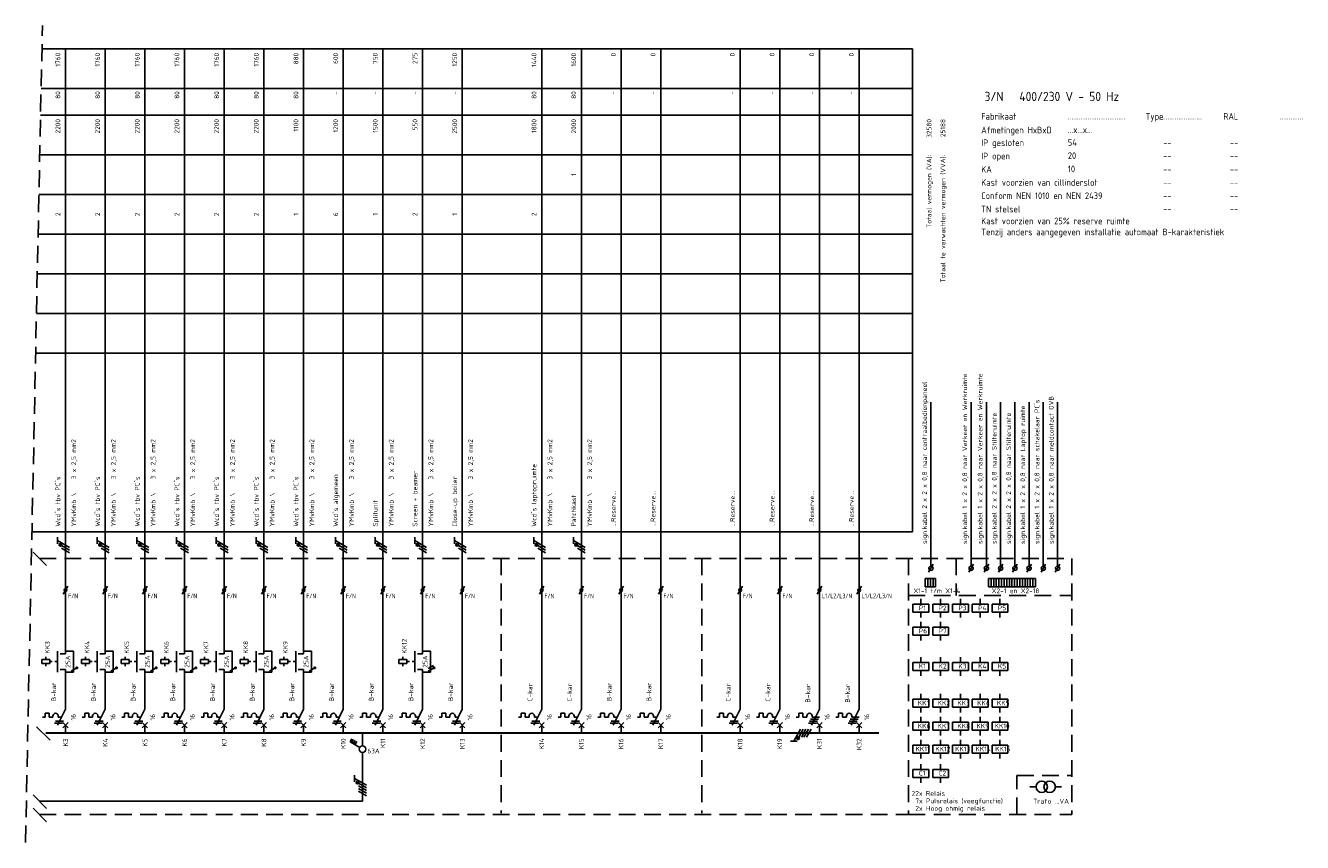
# Model space of a CAD drawing. Extents: x -1224 to 18134, y -20786 to 3554.
# Tile 66 of 88: x 9880 to 10363, y -551 to -243. Entities that reach past the tile are written whole.
import ezdxf
from ezdxf.enums import TextEntityAlignment as Align

# ---------------------------------------------------------------- set-up
doc = ezdxf.new("R2010")
doc.units = 0
doc.linetypes.add('HIDDEN', pattern=[9.525, 6.35, -3.175])
doc.linetypes.add('STABI11', pattern=[2, 1, -1])
doc.layers.get('0').update_dxf_attribs({"linetype": 'CONTINUOUS'})
for name, color, linetype in [('BL$2----', 7, 'CONTINUOUS'), ('E-tekst', 2, 'CONTINUOUS'), ('EL$1----', 3, 'CONTINUOUS'), ('EL$1----_-1LK-A1', 3, 'CONTINUOUS'), ('EL$1----_1LK-A05', 3, 'CONTINUOUS'), ('EL$1----_1LK-A06', 3, 'CONTINUOUS'), ('EL$1----_1LK-A07', 3, 'CONTINUOUS'), ('EL$1----_1LK-A08', 3, 'CONTINUOUS'), ('EL$1----_2LK-A06', 3, 'CONTINUOUS'), ('EL$1----_2LK-A07', 3, 'CONTINUOUS'), ('EL$1----_BGLK-A01', 3, 'CONTINUOUS'), ('EL$1----_BGLK-A02', 3, 'CONTINUOUS'), ('EL$1----_BGLK-A04', 3, 'CONTINUOUS'), ('EL$1----_BGLK-A05', 3, 'CONTINUOUS'), ('EL$1----_BGLK-A2', 3, 'CONTINUOUS'), ('EM6150--_MATEN', 2, 'CONTINUOUS'), ('kast', 1, 'CONTINUOUS')]:
    doc.layers.add(name, color=color, linetype=linetype)
doc.styles.add('2_5', font='ISO.shx', dxfattribs={"height": 2.5})
doc.styles.add('3_5', font='ISO.shx', dxfattribs={"height": 3.5})
doc.styles.add('BURO-018', font='ISO.shx', dxfattribs={"height": 1.8})
doc.styles.get("Standard").update_dxf_attribs({"font": 'iso.shx'})

# ---------------------------------------------------------------- blocks, each defined once
blk = doc.blocks.new('HL3')
at = {"color": 0, "linetype": 'Continuous'}
for p, q in [((-3, 6.98), (-3, 4.48)), ((-3, 5.73), (1.5, 3.13)), ((1.5, 2.13), (-1.5, 3.87)), ((1.5, 1.13), (-1.5, 2.87)), ((1.5, 0.13), (-1.5, 1.87)), ((1.5, -0.87), (-1.5, 0.87))]:
    blk.add_line(p, q, dxfattribs=at)
at = {"color": 0, "linetype": 'Continuous', "const_width": 0.5}
blk.add_lwpolyline([(-1.68, 4.12, 1), (-2.18, 4.12, 1)], format="xyb", close=True, dxfattribs=at)
at = {"color": 0, "linetype": 'Continuous'}
blk.add_circle((-1.93, 4.12), 0.5, dxfattribs=at)
blk = doc.blocks.new('L1')
at = {"color": 0, "linetype": 'Continuous'}
for p, q in [((-3, 73.98), (-3, 71.48)), ((-3, 72.73), (1.5, 70.13)), ((1.5, 69.13), (-1.5, 70.87)), ((1.5, 68.13), (-1.5, 69.87))]:
    blk.add_line(p, q, dxfattribs=at)
at = {"color": 0, "linetype": 'Continuous', "const_width": 0.5}
blk.add_lwpolyline([(-1.68, 71.12, 1), (-2.18, 71.12, 1)], format="xyb", close=True, dxfattribs=at)
at = {"color": 0, "linetype": 'Continuous'}
blk.add_circle((-1.93, 71.12), 0.5, dxfattribs=at)
blk = doc.blocks.new('00P')
at = {"color": 0, "linetype": 'Continuous'}
for p, q in [((0, 31), (3, 31)), ((3, 31), (3, 23)), ((3, 23), (0, 23))]:
    blk.add_line(p, q, dxfattribs=at)
blk = doc.blocks.new('B26')
at = {"color": 0, "linetype": 'Continuous'}
for p, q in [((0, 9), (0, 21)), ((-7.75, 6), (-8.75, 6)), ((-7.75, 7.5), (-7.75, 6)), ((-6.25, 7.5), (-7.75, 7.5)), ((-6.25, 6), (-6.25, 7.5)), ((-6.25, 6), (-4.75, 6)), ((-4.75, 6.5), (-4.75, 6)), ((0, 9), (-3, 3)), ((-2.75, 6.5), (-2.75, 6)), ((-2.75, 6), (-1.5, 6)), ((-4.125, 3.75), (-1.125, 3.75)), ((-3.75, 4.5), (-0.75, 4.5)), ((-1, 4), (1, 2)), ((-1, 2), (1, 4)), ((0, 0), (0, 3))]:
    blk.add_line(p, q, dxfattribs=at)
blk.add_arc((-3.75, 6.5), 1, 0, 180, dxfattribs=at)
at = {"color": 1, "style": 'BURO-018'}
blk.add_attdef('E_VRIJ1', (-3.548, 12), '', height=1.8, rotation=90, dxfattribs=at)
at = {"color": 1, "linetype": 'Continuous', "style": 'BURO-018'}
blk.add_attdef('E_IIA', text='', height=1.8, rotation=90, dxfattribs=at).set_placement((2, 6), align=Align.TOP_CENTER)
blk = doc.blocks.new('M2')
at = {"color": 0, "linetype": 'Continuous'}
for p, q in [((-3, 23), (-3, 31)), ((-2, 30), (0, 30)), ((0, 30), (0, 33)), ((-6, 27.75), (-9, 27.75)), ((-9, 27.75), (-9, 26.25)), ((-9, 26.25), (-6, 26.25)), ((-7.5, 27.75), (-7.5, 28.75)), ((-7.5, 26.25), (-7.5, 25.25)), ((-6, 26.25), (-6, 27.75)), ((-6, 27.25), (-6, 27.25)), ((-2, 24), (0, 24)), ((0, 21), (0, 24))]:
    blk.add_line(p, q, dxfattribs=at)
at = {"color": 0, "linetype": 'STABI11'}
blk.add_line((-6, 27), (-3, 27), dxfattribs=at)
at = {"color": 1, "linetype": 'Continuous', "style": 'BURO-018'}
blk.add_attdef('E_VRIJ1', (-6, 30), '', height=1.8, rotation=90, dxfattribs=at)
blk.add_attdef('E_IMS', text='', height=1.8, rotation=90, dxfattribs=at).set_placement((0, 27), align=Align.TOP_CENTER)
blk = doc.blocks.new('b1s')
at = {"color": 0, "linetype": 'Continuous'}
blk.add_line((0, 33), (0, 54), dxfattribs=at)
blk = doc.blocks.new('m1s')
at = {"color": 0, "linetype": 'Continuous'}
blk.add_line((0, 54), (0, 66), dxfattribs=at)
blk = doc.blocks.new('m1')
at = {"color": 0, "linetype": 'Continuous'}
blk.add_line((0, 21), (0, 33), dxfattribs=at)
blk = doc.blocks.new('B28')
at = {"color": 0, "linetype": 'Continuous'}
for p, q in [((0, 9), (0, 21)), ((-7.75, 6), (-8.75, 6)), ((-6.25, 7.5), (-7.75, 7.5)), ((-7.75, 7.5), (-7.75, 6)), ((-6.25, 6), (-6.25, 7.5)), ((-6.25, 6), (-4.75, 6)), ((-4.75, 6.5), (-4.75, 6)), ((-4.75, 6.5), (-4.75, 6)), ((-3.38, 5.25), (-0.38, 5.25)), ((0, 9), (-3, 3)), ((-2.75, 6.5), (-2.75, 6)), ((-2.75, 6), (0, 6)), ((-4.12, 3.75), (-1.12, 3.75)), ((-3.75, 4.5), (-0.75, 4.5)), ((-1, 4), (1, 2)), ((-1, 2), (1, 4)), ((0, 0), (0, 3))]:
    blk.add_line(p, q, dxfattribs=at)
blk.add_arc((-3.75, 6.5), 1, 0, 180, dxfattribs=at)
at = {"color": 1, "style": 'BURO-018'}
blk.add_attdef('E_VRIJ1', (-3.49, 11.47), '', height=1.8, rotation=90, dxfattribs=at)
at = {"color": 1, "linetype": 'Continuous', "style": 'BURO-018'}
blk.add_attdef('E_IIA', text='', height=1.8, rotation=90, dxfattribs=at).set_placement((2, 6), align=Align.TOP_CENTER)
blk = doc.blocks.new('0302A1_')
at = {"color": 0, "linetype": 'Continuous'}
blk.add_line((-0.87, -1.5), (0.87, 1.5), dxfattribs=at)
at = {"color": 0, "const_width": 0.5}
blk.add_lwpolyline([(-0.25, 0, 1), (0.25, 0, 1)], format="xyb", close=True, dxfattribs=at)
at = {"color": 0, "linetype": 'Continuous'}
blk.add_circle((0, 0), 0.5, dxfattribs=at)
blk = doc.blocks.new('1P')
at = {"color": 0, "linetype": 'Continuous'}
blk.add_line((1.5, 0.87), (-1.5, -0.87), dxfattribs=at)

msp = doc.modelspace()

# ---------------------------------------------------------------- linework, layer by layer
at = {"layer": 'BL$2----', "color": 3}
for p, q in [((10075.04, -488.8), (10075.04, -476.8)), ((10090.04, -476.19), (10090.04, -490.76)), ((10105.04, -490.19), (10105.04, -476.8)), ((10120.04, -476.01), (10120.04, -490.24))]:
    msp.add_line(p, q, dxfattribs=at)
at = {"layer": 'EL$1----', "linetype": 'HIDDEN'}
msp.add_line((9879.91, -551.11), (9886.29, -242.5), dxfattribs=at)
at = {"layer": 'EL$1----'}
for p, q in [((9887.86, -446.53), (9882.79, -441.47)), ((9889.18, -512.53), (9884.11, -507.47)), ((10259.64, -530.09), (10261.93, -530.09)), ((10269.23, -530.14), (10271.52, -530.14)), ((9887.86, -538.23), (9882.79, -533.16)), ((9885.13, -535.49), (10007.33, -535.49)), ((9887.86, -543.27), (9882.79, -538.2))]:
    msp.add_line(p, q, dxfattribs=at)
at = {"layer": 'EL$1----', "linetype": 'Continuous'}
for p, q in [((10221.31, -449.03), (10223.04, -446.03)), ((10236.52, -449.03), (10238.26, -446.03)), ((10242.31, -449.03), (10244.04, -446.03)), ((10247.69, -449.03), (10249.42, -446.03)), ((10253.06, -449.03), (10254.8, -446.03)), ((10258.44, -449.03), (10260.17, -446.03)), ((10263.82, -449.03), (10265.55, -446.03)), ((10269.19, -449.03), (10270.92, -446.03)), ((10007.33, -514.55), (10007.33, -509.8)), ((10002.58, -513.14), (10003.28, -511.93)), ((10006.25, -515.26), (10002.58, -513.14)), ((10003.19, -513.49), (10003.89, -512.28)), ((10003.8, -513.84), (10004.5, -512.63)), ((10004.4, -514.19), (10005.1, -512.98)), ((10007.33, -535.49), (10007.33, -517.22))]:
    msp.add_line(p, q, dxfattribs=at)
for centre, radius in [((10222.18, -447.53), 0.8), ((10237.39, -447.53), 0.8), ((10243.18, -447.53), 0.8), ((10248.55, -447.53), 0.8), ((10253.93, -447.53), 0.8), ((10259.31, -447.53), 0.8), ((10264.68, -447.53), 0.8), ((10270.06, -447.53), 0.8), ((10007.33, -515.88), 1.25)]:
    msp.add_circle(centre, radius, dxfattribs=at)
at = {"layer": 'EL$1----'}
for centre, radius in [((9899.31, -485.14), 0.283), ((9914.31, -485.14), 0.283), ((9929.31, -485.14), 0.283), ((9944.31, -485.14), 0.283), ((9959.31, -485.14), 0.283), ((9974.31, -485.14), 0.283), ((9989.31, -485.14), 0.283), ((10034.31, -485.14), 0.283), ((10264.08, -530.09), 2.15), ((10267.08, -530.09), 2.15)]:
    msp.add_circle(centre, radius, dxfattribs=at)
at = {"layer": 'EL$1----_-1LK-A1', "color": 1, "linetype": 'HIDDEN'}
for p, q in [((10213.71, -457.82), (10275.44, -457.82)), ((10213.71, -540.53), (10275.44, -540.53)), ((10213.71, -540.53), (10275.44, -540.53))]:
    msp.add_line(p, q, dxfattribs=at)
at = {"layer": 'EL$1----_-1LK-A1', "linetype": 'Continuous'}
for p, q in [((10221.4, -461.09), (10215.4, -461.09)), ((10215.4, -461.09), (10215.4, -464.09)), ((10218.4, -461.09), (10218.4, -459.09)), ((10221.4, -464.09), (10221.4, -461.09)), ((10221.4, -462.09), (10221.4, -462.09)), ((10228.87, -461.09), (10222.87, -461.09)), ((10222.87, -461.09), (10222.87, -464.09)), ((10225.87, -461.09), (10225.87, -459.09)), ((10228.87, -464.09), (10228.87, -461.09)), ((10228.87, -462.09), (10228.87, -462.09)), ((10236.35, -461.09), (10230.35, -461.09)), ((10230.35, -461.09), (10230.35, -464.09)), ((10233.35, -461.09), (10233.35, -459.09)), ((10236.35, -464.09), (10236.35, -461.09)), ((10236.35, -462.09), (10236.35, -462.09)), ((10243.82, -461.09), (10237.82, -461.09)), ((10237.82, -461.09), (10237.82, -464.09)), ((10240.82, -461.09), (10240.82, -459.09)), ((10243.82, -464.09), (10243.82, -461.09)), ((10243.82, -462.09), (10243.82, -462.09)), ((10251.29, -461.09), (10245.29, -461.09)), ((10245.29, -461.09), (10245.29, -464.09)), ((10248.29, -461.09), (10248.29, -459.09)), ((10251.29, -464.09), (10251.29, -461.09)), ((10251.29, -462.09), (10251.29, -462.09)), ((10215.4, -464.09), (10221.4, -464.09)), ((10218.4, -464.09), (10218.4, -466.09)), ((10218.4, -469.78), (10218.4, -467.78)), ((10222.87, -464.09), (10228.87, -464.09)), ((10225.87, -464.09), (10225.87, -466.09)), ((10225.87, -469.78), (10225.87, -467.78)), ((10230.35, -464.09), (10236.35, -464.09)), ((10233.35, -464.09), (10233.35, -466.09)), ((10237.82, -464.09), (10243.82, -464.09)), ((10240.82, -464.09), (10240.82, -466.09)), ((10245.29, -464.09), (10251.29, -464.09)), ((10248.29, -464.09), (10248.29, -466.09)), ((10221.4, -469.78), (10215.4, -469.78)), ((10215.4, -469.78), (10215.4, -472.78)), ((10215.4, -472.78), (10221.4, -472.78)), ((10218.4, -472.78), (10218.4, -474.78)), ((10221.4, -472.78), (10221.4, -469.78)), ((10221.4, -470.78), (10221.4, -470.78)), ((10228.87, -469.78), (10222.87, -469.78)), ((10222.87, -469.78), (10222.87, -472.78)), ((10222.87, -472.78), (10228.87, -472.78)), ((10225.87, -472.78), (10225.87, -474.78)), ((10228.87, -472.78), (10228.87, -469.78)), ((10228.87, -470.78), (10228.87, -470.78)), ((10218.4, -483.11), (10218.4, -481.11)), ((10225.87, -483.11), (10225.87, -481.11)), ((10233.35, -483.11), (10233.35, -481.11)), ((10240.82, -483.11), (10240.82, -481.11)), ((10248.29, -483.11), (10248.29, -481.11)), ((10221.4, -483.11), (10215.4, -483.11)), ((10215.4, -483.11), (10215.4, -486.11)), ((10215.4, -486.11), (10221.4, -486.11)), ((10218.4, -486.11), (10218.4, -488.11)), ((10221.4, -486.11), (10221.4, -483.11)), ((10221.4, -484.11), (10221.4, -484.11)), ((10228.87, -483.11), (10222.87, -483.11)), ((10222.87, -483.11), (10222.87, -486.11)), ((10222.87, -486.11), (10228.87, -486.11)), ((10225.87, -486.11), (10225.87, -488.11)), ((10228.87, -486.11), (10228.87, -483.11)), ((10228.87, -484.11), (10228.87, -484.11)), ((10236.35, -483.11), (10230.35, -483.11)), ((10230.35, -483.11), (10230.35, -486.11)), ((10230.35, -486.11), (10236.35, -486.11)), ((10233.35, -486.11), (10233.35, -488.11)), ((10236.35, -486.11), (10236.35, -483.11)), ((10236.35, -484.11), (10236.35, -484.11)), ((10243.82, -483.11), (10237.82, -483.11)), ((10237.82, -483.11), (10237.82, -486.11)), ((10237.82, -486.11), (10243.82, -486.11)), ((10240.82, -486.11), (10240.82, -488.11)), ((10243.82, -486.11), (10243.82, -483.11)), ((10243.82, -484.11), (10243.82, -484.11)), ((10251.29, -483.11), (10245.29, -483.11)), ((10245.29, -483.11), (10245.29, -486.11)), ((10245.29, -486.11), (10251.29, -486.11)), ((10248.29, -486.11), (10248.29, -488.11)), ((10251.29, -486.11), (10251.29, -483.11)), ((10251.29, -484.11), (10251.29, -484.11)), ((10221.4, -497.01), (10215.4, -497.01)), ((10215.4, -497.01), (10215.4, -500.01)), ((10218.4, -497.01), (10218.4, -495.01)), ((10221.4, -500.01), (10221.4, -497.01)), ((10228.87, -497.01), (10222.87, -497.01)), ((10222.87, -497.01), (10222.87, -500.01)), ((10225.87, -497.01), (10225.87, -495.01)), ((10228.87, -500.01), (10228.87, -497.01)), ((10236.35, -497.01), (10230.35, -497.01)), ((10230.35, -497.01), (10230.35, -500.01)), ((10233.35, -497.01), (10233.35, -495.01)), ((10236.35, -500.01), (10236.35, -497.01)), ((10243.82, -497.01), (10237.82, -497.01)), ((10237.82, -497.01), (10237.82, -500.01)), ((10240.82, -497.01), (10240.82, -495.01)), ((10243.82, -500.01), (10243.82, -497.01)), ((10251.29, -497.01), (10245.29, -497.01)), ((10245.29, -497.01), (10245.29, -500.01)), ((10248.29, -497.01), (10248.29, -495.01)), ((10251.29, -500.01), (10251.29, -497.01)), ((10215.4, -500.01), (10221.4, -500.01)), ((10218.4, -500.01), (10218.4, -502.01)), ((10221.4, -498.01), (10221.4, -498.01)), ((10222.87, -500.01), (10228.87, -500.01)), ((10225.87, -500.01), (10225.87, -502.01)), ((10228.87, -498.01), (10228.87, -498.01)), ((10230.35, -500.01), (10236.35, -500.01)), ((10233.35, -500.01), (10233.35, -502.01)), ((10236.35, -498.01), (10236.35, -498.01)), ((10237.82, -500.01), (10243.82, -500.01)), ((10240.82, -500.01), (10240.82, -502.01)), ((10243.82, -498.01), (10243.82, -498.01)), ((10245.29, -500.01), (10251.29, -500.01)), ((10248.29, -500.01), (10248.29, -502.01)), ((10251.29, -498.01), (10251.29, -498.01)), ((10221.4, -505.7), (10215.4, -505.7)), ((10215.4, -505.7), (10215.4, -508.7)), ((10218.4, -505.7), (10218.4, -503.7)), ((10221.4, -508.7), (10221.4, -505.7)), ((10221.4, -506.7), (10221.4, -506.7)), ((10228.87, -505.7), (10222.87, -505.7)), ((10222.87, -505.7), (10222.87, -508.7)), ((10225.87, -505.7), (10225.87, -503.7)), ((10228.87, -508.7), (10228.87, -505.7)), ((10228.87, -506.7), (10228.87, -506.7)), ((10236.35, -505.7), (10230.35, -505.7)), ((10230.35, -505.7), (10230.35, -508.7)), ((10233.35, -505.7), (10233.35, -503.7)), ((10236.35, -508.7), (10236.35, -505.7)), ((10236.35, -506.7), (10236.35, -506.7)), ((10243.82, -505.7), (10237.82, -505.7)), ((10237.82, -505.7), (10237.82, -508.7)), ((10240.82, -505.7), (10240.82, -503.7)), ((10243.82, -508.7), (10243.82, -505.7)), ((10243.82, -506.7), (10243.82, -506.7)), ((10251.29, -505.7), (10245.29, -505.7)), ((10245.29, -505.7), (10245.29, -508.7)), ((10248.29, -505.7), (10248.29, -503.7)), ((10251.29, -508.7), (10251.29, -505.7)), ((10251.29, -506.7), (10251.29, -506.7)), ((10215.4, -508.7), (10221.4, -508.7)), ((10218.4, -508.7), (10218.4, -510.7)), ((10222.87, -508.7), (10228.87, -508.7)), ((10225.87, -508.7), (10225.87, -510.7)), ((10230.35, -508.7), (10236.35, -508.7)), ((10233.35, -508.7), (10233.35, -510.7)), ((10237.82, -508.7), (10243.82, -508.7)), ((10240.82, -508.7), (10240.82, -510.7)), ((10245.29, -508.7), (10251.29, -508.7)), ((10248.29, -508.7), (10248.29, -510.7)), ((10221.4, -514.39), (10215.4, -514.39)), ((10215.4, -514.39), (10215.4, -517.39)), ((10218.4, -514.39), (10218.4, -512.39)), ((10221.4, -517.39), (10221.4, -514.39)), ((10221.4, -515.39), (10221.4, -515.39)), ((10228.87, -514.39), (10222.87, -514.39)), ((10222.87, -514.39), (10222.87, -517.39)), ((10225.87, -514.39), (10225.87, -512.39)), ((10228.87, -517.39), (10228.87, -514.39)), ((10228.87, -515.39), (10228.87, -515.39)), ((10236.35, -514.39), (10230.35, -514.39)), ((10230.35, -514.39), (10230.35, -517.39)), ((10233.35, -514.39), (10233.35, -512.39)), ((10236.35, -517.39), (10236.35, -514.39)), ((10236.35, -515.39), (10236.35, -515.39)), ((10243.82, -514.39), (10237.82, -514.39)), ((10237.82, -514.39), (10237.82, -517.39)), ((10240.82, -514.39), (10240.82, -512.39)), ((10243.82, -517.39), (10243.82, -514.39)), ((10243.82, -515.39), (10243.82, -515.39)), ((10251.29, -514.39), (10245.29, -514.39)), ((10245.29, -514.39), (10245.29, -517.39)), ((10248.29, -514.39), (10248.29, -512.39)), ((10251.29, -517.39), (10251.29, -514.39)), ((10251.29, -515.39), (10251.29, -515.39)), ((10215.4, -517.39), (10221.4, -517.39)), ((10218.4, -517.39), (10218.4, -519.39)), ((10222.87, -517.39), (10228.87, -517.39)), ((10225.87, -517.39), (10225.87, -519.39)), ((10230.35, -517.39), (10236.35, -517.39)), ((10233.35, -517.39), (10233.35, -519.39)), ((10237.82, -517.39), (10243.82, -517.39)), ((10240.82, -517.39), (10240.82, -519.39)), ((10245.29, -517.39), (10251.29, -517.39)), ((10248.29, -517.39), (10248.29, -519.39)), ((10221.4, -523.53), (10215.4, -523.53)), ((10215.4, -526.53), (10215.4, -523.53)), ((10218.4, -523.53), (10218.4, -521.53)), ((10221.4, -526.53), (10221.4, -523.53)), ((10221.4, -524.53), (10221.4, -524.53)), ((10228.87, -523.53), (10222.87, -523.53)), ((10222.87, -523.53), (10222.87, -526.53)), ((10225.87, -523.53), (10225.87, -521.53)), ((10228.87, -526.53), (10228.87, -523.53)), ((10228.87, -524.53), (10228.87, -524.53)), ((10215.4, -526.53), (10221.4, -526.53)), ((10218.4, -526.53), (10218.4, -528.53)), ((10222.87, -526.53), (10228.87, -526.53)), ((10225.87, -526.53), (10225.87, -528.53))]:
    msp.add_line(p, q, dxfattribs=at)
at = {"layer": 'EL$1----_1LK-A05', "color": 1}
for p, q in [((9886.11, -251.3), (10215.21, -251.3)), ((10215.21, -433.8), (10215.21, -251.3)), ((9885.8, -266.3), (10215.21, -266.3)), ((9885.59, -276.3), (10215.21, -276.3)), ((9885.28, -291.3), (10215.21, -291.3)), ((9884.97, -306.3), (10215.21, -306.3)), ((9884.66, -321.3), (10215.21, -321.3)), ((9884.35, -336.3), (10215.21, -336.3)), ((9884.04, -351.3), (10215.21, -351.3)), ((9883.73, -366.3), (10215.21, -366.3)), ((9882.34, -433.8), (10215.21, -433.8))]:
    msp.add_line(p, q, dxfattribs=at)
at = {"layer": 'EL$1----_1LK-A05'}
for p, q in [((9895.04, -443.8), (9895.04, -251.3)), ((9910.04, -443.8), (9910.04, -251.3)), ((9925.04, -443.8), (9925.04, -251.3)), ((9940.04, -443.8), (9940.04, -251.3)), ((9955.04, -443.8), (9955.04, -251.3)), ((9970.04, -443.8), (9970.04, -251.3)), ((9985.04, -443.8), (9985.04, -251.3)), ((10000.04, -443.8), (10000.04, -251.3)), ((10015.04, -443.8), (10015.04, -251.3)), ((10030.04, -443.8), (10030.04, -251.3)), ((10045.04, -443.8), (10045.04, -251.3)), ((10075.04, -443.8), (10075.04, -251.3)), ((10090.04, -443.8), (10090.04, -251.3)), ((10105.04, -443.8), (10105.04, -251.3)), ((10120.04, -443.8), (10120.04, -251.3)), ((10150.04, -443.8), (10150.04, -251.3)), ((10165.04, -443.8), (10165.04, -251.3)), ((10180.04, -443.8), (10180.04, -251.3)), ((10195.04, -443.8), (10195.04, -251.3))]:
    msp.add_line(p, q, dxfattribs=at)
at = {"layer": 'EL$1----_1LK-A05', "color": 1, "linetype": 'HIDDEN'}
for p, q in [((9885.13, -443.8), (10275.44, -443.8)), ((10213.71, -443.8), (10213.71, -540.53))]:
    msp.add_line(p, q, dxfattribs=at)
at = {"layer": 'EL$1----_1LK-A05'}
for points in [[(9902.54, -509.8, 0.7, 0.7, 0), (9887.54, -509.8, 0.7, 0.7, 0)], [(9917.54, -509.8, 0.7, 0.7, 0), (9902.54, -509.8, 0.7, 0.7, 0)], [(9932.54, -509.8, 0.7, 0.7, 0), (9917.54, -509.8, 0.7, 0.7, 0)], [(9947.54, -509.8, 0.7, 0.7, 0), (9932.54, -509.8, 0.7, 0.7, 0)], [(9962.54, -509.8, 0.7, 0.7, 0), (9947.54, -509.8, 0.7, 0.7, 0)], [(9977.54, -509.8, 0.7, 0.7, 0), (9962.54, -509.8, 0.7, 0.7, 0)], [(9992.54, -509.8, 0.7, 0.7, 0), (9977.54, -509.8, 0.7, 0.7, 0)], [(10007.54, -509.8, 0.7, 0.7, 0), (9992.54, -509.8, 0.7, 0.7, 0)], [(10022.54, -509.8, 0.7, 0.7, 0), (10007.54, -509.8, 0.7, 0.7, 0)], [(10037.54, -509.8, 0.7, 0.7, 0), (10022.54, -509.8, 0.7, 0.7, 0)], [(10052.54, -509.8, 0.7, 0.7, 0), (10037.54, -509.8, 0.7, 0.7, 0)], [(10067.54, -509.8, 0.7, 0.7, 0), (10052.54, -509.8, 0.7, 0.7, 0)], [(10082.54, -509.8, 0.7, 0.7, 0), (10067.54, -509.8, 0.7, 0.7, 0)], [(10097.54, -509.8, 0.7, 0.7, 0), (10082.54, -509.8, 0.7, 0.7, 0)], [(10112.54, -509.8, 0.7, 0.7, 0), (10097.54, -509.8, 0.7, 0.7, 0)], [(10127.54, -509.8, 0.7, 0.7, 0), (10112.54, -509.8, 0.7, 0.7, 0)], [(10142.54, -509.8, 0.7, 0.7, 0), (10127.54, -509.8, 0.7, 0.7, 0)], [(10157.54, -509.8, 0.7, 0.7, 0), (10142.54, -509.8, 0.7, 0.7, 0)], [(10172.54, -509.8, 0.7, 0.7, 0), (10157.54, -509.8, 0.7, 0.7, 0)], [(10187.54, -509.8, 0.7, 0.7, 0), (10172.54, -509.8, 0.7, 0.7, 0)], [(10202.54, -509.8, 0.7, 0.7, 0), (10187.54, -509.8, 0.7, 0.7, 0)]]:
    msp.add_lwpolyline(points, format="xyseb", dxfattribs=at)
at = {"layer": 'EL$1----_1LK-A06', "color": 1, "linetype": 'HIDDEN'}
msp.add_line((10213.71, -443.8), (10213.71, -540.53), dxfattribs=at)
at = {"layer": 'EL$1----_1LK-A07', "color": 1, "linetype": 'HIDDEN'}
msp.add_line((10213.71, -443.8), (10213.71, -540.53), dxfattribs=at)
at = {"layer": 'EL$1----_1LK-A08'}
for p, q in [((10222.18, -446.73), (10222.18, -384.72)), ((10237.39, -446.73), (10237.39, -384.72)), ((10243.18, -446.73), (10243.18, -384.72)), ((10248.55, -446.73), (10248.55, -384.72)), ((10253.93, -446.73), (10253.93, -384.72)), ((10259.31, -446.73), (10259.31, -384.72)), ((10264.68, -446.73), (10264.68, -384.72)), ((10270.06, -446.73), (10270.06, -384.72)), ((10220.01, -451.34), (10220.01, -454.58)), ((10220.01, -451.34), (10221, -451.34)), ((10221, -451.34), (10221, -454.58)), ((10221, -451.34), (10221, -454.58)), ((10221, -451.34), (10221.99, -451.34)), ((10221.99, -451.34), (10221.99, -454.58)), ((10221.99, -451.34), (10221.99, -454.58)), ((10221.99, -451.34), (10222.98, -451.34)), ((10222.98, -451.34), (10222.98, -454.58)), ((10222.98, -451.34), (10222.98, -454.58)), ((10222.98, -451.34), (10223.97, -451.34)), ((10223.97, -451.34), (10223.97, -454.58)), ((10243.94, -451.34), (10243.94, -454.58)), ((10243.94, -451.34), (10244.93, -451.34)), ((10244.93, -451.34), (10244.93, -454.58)), ((10244.93, -451.34), (10244.93, -454.58)), ((10244.93, -451.34), (10245.92, -451.34)), ((10245.92, -451.34), (10245.92, -454.58)), ((10245.92, -451.34), (10245.92, -454.58)), ((10245.92, -451.34), (10246.91, -451.34)), ((10246.91, -451.34), (10246.91, -454.58)), ((10246.91, -451.34), (10246.91, -454.58)), ((10246.91, -451.34), (10247.89, -451.34)), ((10247.89, -451.34), (10247.89, -454.58)), ((10247.89, -451.34), (10247.89, -454.58)), ((10247.89, -451.34), (10248.88, -451.34)), ((10248.88, -451.34), (10248.88, -454.58)), ((10248.88, -451.34), (10248.88, -454.58)), ((10248.88, -451.34), (10249.87, -451.34)), ((10249.87, -451.34), (10249.87, -454.58)), ((10249.87, -451.34), (10249.87, -454.58)), ((10249.87, -451.34), (10250.86, -451.34)), ((10250.86, -451.34), (10250.86, -454.58)), ((10250.86, -451.34), (10250.86, -454.58)), ((10250.86, -451.34), (10251.85, -451.34)), ((10251.85, -451.34), (10251.85, -454.58)), ((10251.85, -451.34), (10251.85, -454.58)), ((10251.85, -451.34), (10252.83, -451.34)), ((10252.83, -451.34), (10252.83, -454.58)), ((10252.83, -451.34), (10252.83, -454.58)), ((10252.83, -451.34), (10253.82, -451.34)), ((10253.82, -451.34), (10253.82, -454.58)), ((10253.82, -451.34), (10253.82, -454.58)), ((10253.82, -451.34), (10253.82, -454.58)), ((10253.82, -451.34), (10254.81, -451.34)), ((10254.81, -451.34), (10254.81, -454.58)), ((10254.81, -451.34), (10254.81, -454.58)), ((10254.81, -451.34), (10255.8, -451.34)), ((10255.8, -451.34), (10255.8, -454.58)), ((10255.8, -451.34), (10255.8, -454.58)), ((10255.8, -451.34), (10256.79, -451.34)), ((10256.79, -451.34), (10256.79, -454.58)), ((10256.79, -451.34), (10256.79, -454.58)), ((10256.79, -451.34), (10257.77, -451.34)), ((10257.77, -451.34), (10257.77, -454.58)), ((10257.77, -451.34), (10257.77, -454.58)), ((10257.77, -451.34), (10258.76, -451.34)), ((10258.76, -451.34), (10258.76, -454.58)), ((10258.76, -451.34), (10258.76, -454.58)), ((10258.76, -451.34), (10259.75, -451.34)), ((10259.75, -451.34), (10259.75, -454.58)), ((10259.75, -451.34), (10259.75, -454.58)), ((10259.75, -451.34), (10260.74, -451.34)), ((10260.74, -451.34), (10260.74, -454.58)), ((10260.74, -451.34), (10260.74, -454.58)), ((10260.74, -451.34), (10261.72, -451.34)), ((10261.72, -451.34), (10261.72, -454.58)), ((10261.72, -451.34), (10261.72, -454.58)), ((10220.01, -454.58), (10221, -454.58)), ((10221, -454.58), (10221.99, -454.58)), ((10221.99, -454.58), (10222.98, -454.58)), ((10222.98, -454.58), (10223.97, -454.58)), ((10243.94, -454.58), (10244.93, -454.58)), ((10244.93, -454.58), (10245.92, -454.58)), ((10245.92, -454.58), (10246.91, -454.58)), ((10246.91, -454.58), (10247.89, -454.58)), ((10247.89, -454.58), (10248.88, -454.58)), ((10248.88, -454.58), (10249.87, -454.58)), ((10249.87, -454.58), (10250.86, -454.58)), ((10250.86, -454.58), (10251.85, -454.58)), ((10251.85, -454.58), (10252.83, -454.58)), ((10252.83, -454.58), (10253.82, -454.58)), ((10253.82, -454.58), (10254.81, -454.58)), ((10254.81, -454.58), (10255.8, -454.58)), ((10255.8, -454.58), (10256.79, -454.58)), ((10256.79, -454.58), (10257.77, -454.58)), ((10257.77, -454.58), (10258.76, -454.58)), ((10258.76, -454.58), (10259.75, -454.58)), ((10259.75, -454.58), (10260.74, -454.58)), ((10260.74, -454.58), (10261.72, -454.58))]:
    msp.add_line(p, q, dxfattribs=at)
at = {"layer": 'EL$1----_2LK-A06', "color": 1, "linetype": 'HIDDEN'}
msp.add_line((10213.71, -443.8), (10213.71, -540.53), dxfattribs=at)
at = {"layer": 'EL$1----_2LK-A07', "color": 1, "linetype": 'HIDDEN'}
msp.add_line((10213.71, -443.8), (10213.71, -540.53), dxfattribs=at)
at = {"layer": 'EL$1----_BGLK-A01', "color": 1, "linetype": 'HIDDEN'}
for p, q in [((10059.72, -443.8), (10059.72, -540.03)), ((10135.58, -443.8), (10135.58, -540.03)), ((10213.71, -443.8), (10213.71, -540.03))]:
    msp.add_line(p, q, dxfattribs=at)
at = {"layer": 'EL$1----_BGLK-A02', "color": 1, "linetype": 'HIDDEN'}
msp.add_line((10213.71, -443.8), (10213.71, -540.53), dxfattribs=at)
at = {"layer": 'EL$1----_BGLK-A04', "color": 1, "linetype": 'HIDDEN'}
msp.add_line((10213.71, -443.8), (10213.71, -540.53), dxfattribs=at)
at = {"layer": 'EL$1----_BGLK-A05', "color": 1, "linetype": 'HIDDEN'}
msp.add_line((10213.71, -443.8), (10213.71, -540.53), dxfattribs=at)
at = {"layer": 'EL$1----_BGLK-A2', "color": 1, "linetype": 'HIDDEN'}
for p, q in [((10231.79, -443.8), (10231.79, -457.82)), ((10275.44, -443.8), (10275.44, -540.53)), ((10275.44, -443.8), (10275.44, -540.53)), ((10254.69, -540.53), (10254.69, -525.79)), ((10254.69, -525.79), (10275.44, -525.79))]:
    msp.add_line(p, q, dxfattribs=at)
at = {"layer": 'kast', "color": 1, "linetype": 'HIDDEN'}
msp.add_line((9885.13, -540.53), (10213.71, -540.53), dxfattribs=at)

# ---------------------------------------------------------------- block references
at = {"layer": 'EL$1----'}
for name, p in [('L1', (9895.04, -509.8)), ('L1', (9910.04, -509.8)), ('L1', (9925.04, -509.8)), ('L1', (9940.04, -509.8)), ('L1', (9955.04, -509.8)), ('L1', (9970.04, -509.8)), ('L1', (9985.04, -509.8)), ('L1', (10000.04, -509.8)), ('L1', (10015.04, -509.8)), ('L1', (10030.04, -509.8)), ('L1', (10045.04, -509.8)), ('L1', (10075.04, -509.8)), ('L1', (10090.04, -509.8)), ('0302A1_', (9895.04, -455.8)), ('0302A1_', (9910.04, -455.8)), ('0302A1_', (9925.04, -455.8)), ('0302A1_', (9940.04, -455.8)), ('0302A1_', (9955.04, -455.8)), ('0302A1_', (9970.04, -455.8)), ('0302A1_', (9985.04, -455.8)), ('0302A1_', (10000.04, -455.8)), ('0302A1_', (10015.04, -455.8)), ('0302A1_', (10030.04, -455.8)), ('0302A1_', (10045.04, -455.8)), ('0302A1_', (10075.04, -455.8)), ('0302A1_', (10090.04, -455.8)), ('0302A1_', (10105.04, -455.8)), ('0302A1_', (10120.04, -455.8)), ('0302A1_', (10150.04, -455.8)), ('0302A1_', (10165.04, -455.8)), ('0302A1_', (10180.04, -455.8)), ('0302A1_', (10195.04, -455.8)), ('00P', (9895.04, -509.8)), ('00P', (9910.04, -509.8)), ('00P', (9925.04, -509.8)), ('00P', (9940.04, -509.8)), ('00P', (9955.04, -509.8)), ('00P', (9970.04, -509.8)), ('00P', (9985.04, -509.8)), ('00P', (10030.04, -509.8)), ('HL3', (10007.33, -532.65))]:
    msp.add_blockref(name, p, dxfattribs=at)
at = {"layer": 'EL$1----', "xscale": 0.6399999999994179, "yscale": 0.6399999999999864, "zscale": 0.6400000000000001}
for p in [(9898.12, -485.83), (9913.12, -485.83), (9928.12, -485.83), (9943.12, -485.83), (9958.12, -485.83), (9973.12, -485.83), (9988.12, -485.83), (10033.12, -484.87), (10033.12, -485.83)]:
    msp.add_blockref('1P', p, dxfattribs=at)
at = {"layer": 'EL$1----', "color": 1, "rotation": 90}
msp.add_blockref('HL3', (10176.07, -509.8), dxfattribs=at)
at = {"layer": 'EL$1----_1LK-A05'}
for name, p in [('m1s', (9895.04, -509.8)), ('m1s', (9910.04, -509.8)), ('m1s', (9925.04, -509.8)), ('m1s', (9940.04, -509.8)), ('m1s', (9955.04, -509.8)), ('m1s', (9970.04, -509.8)), ('m1s', (9985.04, -509.8)), ('m1s', (10000.04, -509.8)), ('m1s', (10015.04, -509.8)), ('m1s', (10030.04, -509.8)), ('m1s', (10045.04, -509.8)), ('m1s', (10075.04, -509.8)), ('m1s', (10090.04, -509.8)), ('m1s', (10105.04, -509.8)), ('m1s', (10120.04, -509.8)), ('m1s', (10150.04, -509.8)), ('m1s', (10165.04, -509.8)), ('m1s', (10180.04, -509.8)), ('m1s', (10195.04, -509.8)), ('b1s', (9895.04, -509.8)), ('b1s', (9910.04, -509.8)), ('b1s', (9925.04, -509.8)), ('b1s', (9940.04, -509.8)), ('b1s', (9955.04, -509.8)), ('b1s', (9970.04, -509.8)), ('b1s', (9985.04, -509.8)), ('b1s', (10000.04, -509.8)), ('b1s', (10015.04, -509.8)), ('b1s', (10030.04, -509.8)), ('b1s', (10045.04, -509.8)), ('b1s', (10075.04, -509.8)), ('b1s', (10090.04, -509.8)), ('b1s', (10105.04, -509.8)), ('b1s', (10120.04, -509.8)), ('b1s', (10150.04, -509.8)), ('b1s', (10165.04, -509.8)), ('b1s', (10180.04, -509.8)), ('b1s', (10195.04, -509.8)), ('m1', (10000.04, -509.8)), ('m1', (10015.04, -509.8)), ('m1', (10045.04, -509.8)), ('m1', (10150.04, -509.8)), ('m1', (10165.04, -509.8)), ('m1', (10180.04, -509.8)), ('m1', (10195.04, -509.8))]:
    msp.add_blockref(name, p, dxfattribs=at)
for name, p, values in [('M2', (9895.04, -509.8), {'E_IMS': '25A', 'E_VRIJ1': 'KK3'}), ('M2', (9910.04, -509.8), {'E_IMS': '25A', 'E_VRIJ1': 'KK4'}), ('M2', (9925.04, -509.8), {'E_IMS': '25A', 'E_VRIJ1': 'KK5'}), ('M2', (9940.04, -509.8), {'E_IMS': '25A', 'E_VRIJ1': 'KK6'}), ('M2', (9955.04, -509.8), {'E_IMS': '25A', 'E_VRIJ1': 'KK7'}), ('M2', (9970.04, -509.8), {'E_IMS': '25A', 'E_VRIJ1': 'KK8'}), ('M2', (9985.04, -509.8), {'E_IMS': '25A', 'E_VRIJ1': 'KK9'}), ('M2', (10030.04, -509.8), {'E_IMS': '25A', 'E_VRIJ1': 'KK12'}), ('B26', (9895.04, -509.8), {'E_IIA': '16', 'E_VRIJ1': 'B-kar'}), ('B26', (9910.04, -509.8), {'E_IIA': '16', 'E_VRIJ1': 'B-kar'}), ('B26', (9925.04, -509.8), {'E_IIA': '16', 'E_VRIJ1': 'B-kar'}), ('B26', (9940.04, -509.8), {'E_IIA': '16', 'E_VRIJ1': 'B-kar'}), ('B26', (9955.04, -509.8), {'E_IIA': '16', 'E_VRIJ1': 'B-kar'}), ('B26', (9970.04, -509.8), {'E_IIA': '16', 'E_VRIJ1': 'B-kar'}), ('B26', (9985.04, -509.8), {'E_IIA': '16', 'E_VRIJ1': 'B-kar'}), ('B26', (10000.04, -509.8), {'E_IIA': '16', 'E_VRIJ1': 'B-kar'}), ('B26', (10015.04, -509.8), {'E_IIA': '16', 'E_VRIJ1': 'B-kar'}), ('B26', (10030.04, -509.8), {'E_IIA': '16', 'E_VRIJ1': 'B-kar'}), ('B26', (10045.04, -509.8), {'E_IIA': '16', 'E_VRIJ1': 'B-kar'}), ('B26', (10075.04, -509.8), {'E_IIA': '16', 'E_VRIJ1': 'C-kar'}), ('B26', (10090.04, -509.8), {'E_IIA': '16', 'E_VRIJ1': 'C-kar'}), ('B26', (10105.04, -509.8), {'E_IIA': '16', 'E_VRIJ1': 'B-kar'}), ('B26', (10120.04, -509.8), {'E_IIA': '16', 'E_VRIJ1': 'B-kar'}), ('B26', (10150.04, -509.8), {'E_IIA': '16', 'E_VRIJ1': 'C-kar'}), ('B26', (10165.04, -509.8), {'E_IIA': '16', 'E_VRIJ1': 'C-kar'}), ('B28', (10180.04, -509.8), {'E_IIA': '16', 'E_VRIJ1': 'B-kar'}), ('B28', (10195.04, -509.8), {'E_IIA': '16', 'E_VRIJ1': 'B-kar'})]:
    msp.add_blockref(name, p, dxfattribs=at).add_auto_attribs(values)

# ---------------------------------------------------------------- texts
at = {"layer": 'E-tekst', "color": 1, "width": 0.8}
for s, p in [('F/N', (9896.06, -458.87)), ('F/N', (9911.06, -458.87)), ('F/N', (9926.06, -458.87)), ('F/N', (9941.06, -458.87)), ('F/N', (9956.06, -458.87)), ('F/N', (9971.06, -458.87)), ('F/N', (9986.06, -458.87)), ('F/N', (10001.06, -458.87)), ('F/N', (10016.06, -458.87)), ('F/N', (10031.06, -458.87)), ('F/N', (10046.06, -458.87)), ('F/N', (10076.06, -458.87)), ('F/N', (10091.06, -458.87)), ('F/N', (10106.06, -458.87)), ('F/N', (10121.06, -458.87)), ('F/N', (10151.06, -458.87)), ('F/N', (10166.06, -458.87)), ('L1/L2/L3/N', (10181.06, -458.87)), ('L1/L2/L3/N', (10196.06, -458.87))]:
    msp.add_text(s, height=1.8, dxfattribs=at).set_placement(p)
at = {"layer": 'EL$1----', "color": 1, "style": 'BURO-018'}
msp.add_text('63A', height=1.8, dxfattribs=at).set_placement((10011.46, -515.66), align=Align.TOP_CENTER)
at = {"layer": 'EL$1----_-1LK-A1', "color": 1, "style": 'BURO-018'}
for s, p in [('sign.kabel 2 x 2 x 0,8 naar centraalbedienpaneel', (10220.67, -438.36)), ('sign.kabel 1 x 2 x 0,8 naar Verkeer en Werkruimte', (10235.89, -438.36)), ('sign.kabel 1 x 2 x 0,8 naar Verkeer en Werkruimte', (10241.68, -438.36)), ('sign.kabel 1 x 2 x 0,8 naar meldcontact OVB', (10268.56, -438.36)), ('sign.kabel 2 x 2 x 0,8 naar Stilteruimte', (10247.05, -438.36)), ('sign.kabel 2 x 2 x 0,8 naar Stilteruimte', (10252.43, -438.36)), ('sign.kabel 1 x 2 x 0,8 naar Laptop ruimte', (10257.8, -438.36)), ("sign.kabel 1 x 2 x 0,8 naar schakelaar PC's", (10263.18, -438.36))]:
    msp.add_text(s, height=1.8, rotation=90, dxfattribs=at).set_placement(p)
at = {"layer": 'EL$1----_-1LK-A1', "color": 1, "linetype": 'Continuous', "style": 'BURO-018'}
for s, p in [('X1-1 t/m X1-4', (10215.58, -456.94)), ('X2-1 en X2-18', (10245.17, -456.94)), ('P1', (10217.63, -463.39)), ('P2', (10225.1, -463.39)), ('P3', (10232.57, -463.39)), ('P4', (10240.05, -463.39)), ('P5', (10247.52, -463.39)), ('P6', (10217.63, -472.08)), ('P7', (10225.1, -472.08)), ('K1', (10217.63, -485.4)), ('K2', (10225.1, -485.4)), ('K3', (10232.57, -485.4)), ('K4', (10240.05, -485.4)), ('K5', (10247.52, -485.4)), ('KK1', (10217.24, -499.31)), ('KK2', (10224.72, -499.31)), ('KK3', (10232.19, -499.31)), ('KK4', (10239.66, -499.31)), ('KK5', (10247.14, -499.31)), ('KK6', (10217.24, -508)), ('KK7', (10224.72, -508)), ('KK8', (10232.19, -508)), ('KK9', (10239.4, -508)), ('KK10', (10246.27, -508)), ('KK11', (10216.38, -516.69)), ('KK12', (10223.85, -516.69)), ('KK13', (10231.32, -516.69)), ('KK14', (10239.04, -516.69)), ('KK15', (10246.51, -516.69)), ('C1', (10217.63, -525.83)), ('C2', (10225.1, -525.83)), ('22x Relais', (10214.91, -533.49)), ('7x Pulsrelais (veegfunctie)', (10216.3, -536.3)), ('Trafo ...VA', (10260.83, -536.44)), ('2x Hoog ohmig relais', (10216.32, -539.13))]:
    msp.add_text(s, height=1.8, dxfattribs=at).set_placement(p)
at = {"layer": 'EL$1----_1LK-A05', "color": 1, "style": 'BURO-018'}
for s, p in [('1760', (9893.04, -252.8)), ('1760', (9908.04, -252.8)), ('1760', (9923.04, -252.8)), ('1760', (9938.04, -252.8)), ('1760', (9953.04, -252.8)), ('1760', (9968.04, -252.8)), ('880', (9983.04, -252.8)), ('600', (9998.04, -252.8)), ('750', (10013.04, -252.8)), ('275', (10028.04, -252.8)), ('1250', (10043.04, -252.8)), ('1440', (10073.04, -252.8)), ('1600', (10088.04, -252.8)), ('0', (10103.04, -252.8)), ('0', (10118.04, -252.8)), ('0', (10148.04, -252.8)), ('0', (10163.04, -252.8)), ('0', (10178.04, -252.8)), ('0', (10193.04, -252.8)), ('80', (9893.04, -267.3)), ('80', (9908.04, -267.3)), ('80', (9923.04, -267.3)), ('80', (9938.04, -267.3)), ('80', (9953.04, -267.3)), ('80', (9968.04, -267.3)), ('80', (9983.04, -267.3)), ('-', (9998.04, -267.3)), ('-', (10013.04, -267.3)), ('-', (10028.04, -267.3)), ('-', (10043.04, -267.3)), ('80', (10073.04, -267.3)), ('80', (10088.04, -267.3)), ('-', (10103.04, -267.3)), ('-', (10118.04, -267.3)), ('-', (10148.04, -267.3)), ('-', (10163.04, -267.3)), ('-', (10178.04, -267.3)), ('-', (10193.04, -267.3)), ('2200', (9893.04, -277.8)), ('2200', (9908.04, -277.8)), ('2200', (9923.04, -277.8)), ('2200', (9938.04, -277.8)), ('2200', (9953.04, -277.8)), ('2200', (9968.04, -277.8)), ('1100', (9983.04, -277.8)), ('1200', (9998.04, -277.8)), ('1500', (10013.04, -277.8)), ('550', (10028.04, -277.8)), ('2500', (10043.04, -277.8)), ('1800', (10073.04, -277.8)), ('2000', (10088.04, -277.8)), ('32580', (10222.39, -277.8)), ('25188', (10227.61, -277.8)), ('Totaal vermogen (VA):', (10222.39, -291.3)), ('Totaal te verwachten vermogen (VVA):', (10227.61, -291.3))]:
    msp.add_text(s, height=1.8, rotation=90, dxfattribs=at).set_placement(p, align=Align.RIGHT)
for s, p in [('1', (10088.04, -298.8)), ('2', (9893.04, -313.8)), ('2', (9908.04, -313.8)), ('2', (9923.04, -313.8)), ('2', (9938.04, -313.8)), ('2', (9953.04, -313.8)), ('2', (9968.04, -313.8)), ('1', (9983.04, -313.8)), ('6', (9998.04, -313.8)), ('1', (10013.04, -313.8)), ('2', (10028.04, -313.8)), ('1', (10043.04, -313.8)), ('2', (10073.04, -313.8))]:
    msp.add_text(s, height=1.8, rotation=90, dxfattribs=at).set_placement(p, align=Align.CENTER)
for s, p in [('YMvKmb \\    3 x 2,5 mm2', (9899.04, -431.8)), ('YMvKmb \\    3 x 2,5 mm2', (9914.04, -431.8)), ('YMvKmb \\    3 x 2,5 mm2', (9929.04, -431.8)), ('YMvKmb \\    3 x 2,5 mm2', (9944.04, -431.8)), ('YMvKmb \\    3 x 2,5 mm2', (9959.04, -431.8)), ('YMvKmb \\    3 x 2,5 mm2', (9974.04, -431.8)), ('YMvKmb \\    3 x 2,5 mm2', (9989.04, -431.8)), ('YMvKmb \\    3 x 2,5 mm2', (10004.04, -431.8)), ('YMvKmb \\    3 x 2,5 mm2', (10019.04, -431.8)), ('YMvKmb \\    3 x 2,5 mm2', (10034.04, -431.8)), ('YMvKmb \\    3 x 2,5 mm2', (10049.04, -431.8)), ('YMvKmb \\    3 x 2,5 mm2', (10079.04, -431.8)), ('YMvKmb \\    3 x 2,5 mm2', (10094.04, -431.8)), ('Wcd`s laptopruimte', (10073.04, -431.8)), ('Wcd`s tbv PC`s', (9893.04, -431.8)), ('Wcd`s tbv PC`s', (9908.04, -431.8)), ('Wcd`s tbv PC`s', (9923.04, -431.8)), ('Wcd`s tbv PC`s', (9938.04, -431.8)), ('Wcd`s tbv PC`s', (9953.04, -431.8)), ('Wcd`s tbv PC`s', (9968.04, -431.8)), ('Wcd`s tbv PC`s', (9983.04, -431.8)), ('Wcd`s algemeen', (9998.04, -431.8)), ('Screen + beamer  ', (10028.04, -431.8)), ('Close-up boiler', (10043.04, -431.8)), ('...Reserve...', (10103.04, -431.8)), ('...Reserve...', (10118.04, -431.8)), ('...Reserve...', (10148.04, -431.8)), ('...Reserve...', (10163.04, -431.8)), ('...Reserve...', (10178.04, -431.8)), ('...Reserve...', (10193.04, -431.8)), ('Splitunit', (10013.04, -431.8)), ('Patchkast', (10088.04, -431.8))]:
    msp.add_text(s, height=1.8, rotation=90, dxfattribs=at).set_placement(p)
for s, p in [('K3', (9895.04, -511.8)), ('K4', (9910.04, -511.8)), ('K5', (9925.04, -511.8)), ('K6', (9940.04, -511.8)), ('K7', (9955.04, -511.8)), ('K8', (9970.04, -511.8)), ('K9', (9985.04, -511.8)), ('K10', (10000.04, -511.8)), ('K11', (10015.04, -511.8)), ('K12', (10030.04, -511.8)), ('K13', (10045.04, -511.8)), ('K14', (10075.04, -511.8)), ('K15', (10090.04, -511.8)), ('K16', (10105.04, -511.8)), ('K17', (10120.04, -511.8)), ('K18', (10150.04, -511.8)), ('K19', (10165.04, -511.8)), ('K31', (10180.04, -511.8)), ('K32', (10195.04, -511.8))]:
    msp.add_text(s, height=1.8, rotation=90, dxfattribs=at).set_placement(p, align=Align.MIDDLE_RIGHT)
at = {"layer": 'EM6150--_MATEN', "color": 3, "style": '3_5'}
msp.add_text('3/N   400/230 V - 50 Hz', height=3.5, dxfattribs=at).set_placement((10242.45, -269.29), align=Align.MIDDLE_LEFT)
at = {"layer": 'EM6150--_MATEN', "color": 2, "style": '2_5'}
for s, p in [('Fabrikaat', (10241.2, -276.79)), ('................................', (10273.94, -276.74)), ('Afmetingen HxBxD', (10241.2, -281.99)), ('...x...x...', (10273.95, -281.86)), ('IP gesloten', (10241.2, -286.79)), ('54', (10273.95, -286.66)), ('IP open', (10241.2, -291.79)), ('20', (10273.95, -291.66)), ('KA', (10241.2, -296.79)), ('10', (10273.95, -296.66)), ('Kast voorzien van cillinderslot', (10241.2, -301.79)), ('Conform NEN 1010 en NEN 2439', (10241.2, -306.79)), ('TN stelsel', (10241.2, -311.84)), ('Kast voorzien van 25%%% reserve ruimte', (10241.2, -316.32)), ('Tenzij anders aangegeven installatie automaat B-karakteristiek', (10241.2, -320.47))]:
    msp.add_text(s, height=2.5, dxfattribs=at).set_placement(p, align=Align.MIDDLE_LEFT)
for s, p in [('........................', (10324.59, -276.74)), ('Type', (10310.13, -276.79)), ('RAL', (10338.38, -276.79)), ('.............', (10362.9, -276.74)), ('--', (10313.14, -286.79)), ('--', (10338.38, -286.79)), ('--', (10313.14, -291.79)), ('--', (10338.38, -291.79)), ('--', (10313.14, -296.79)), ('--', (10338.38, -296.79)), ('--', (10313.14, -301.79)), ('--', (10338.38, -301.79)), ('--', (10313.14, -306.79)), ('--', (10338.38, -306.79)), ('--', (10313.14, -311.84)), ('--', (10338.38, -311.84))]:
    msp.add_text(s, height=2.5, dxfattribs=at).set_placement(p, align=Align.MIDDLE_RIGHT)

doc.saveas('drawing.dxf')
